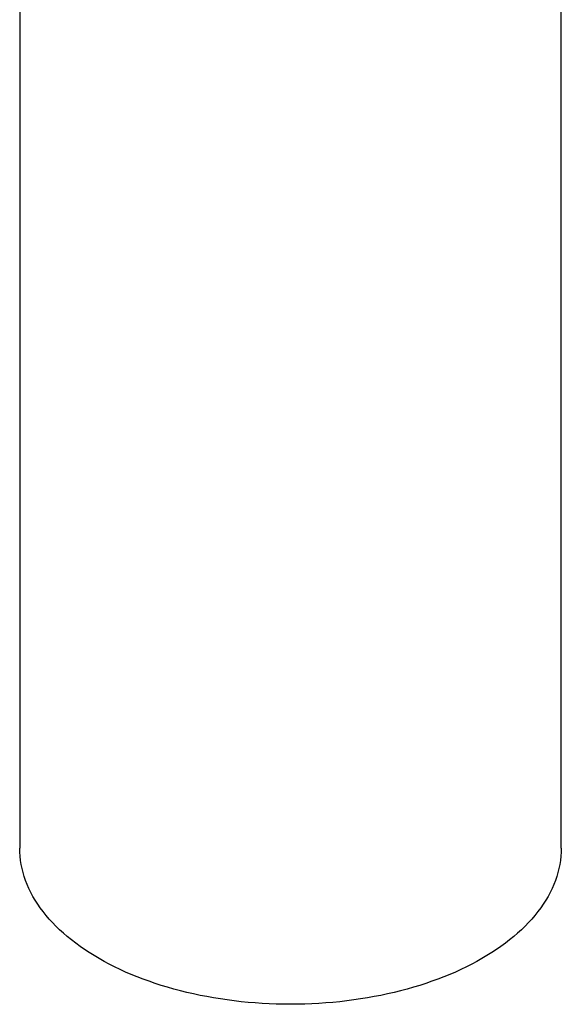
# Model space of a CAD drawing. Header units: millimetres. Extents: x 8 to 623, y 12 to 616.
# Tile 4 of 48: x 559 to 606, y 91 to 175. Entities that reach past the tile are written whole.
import ezdxf

# ---------------------------------------------------------------- set-up
doc = ezdxf.new("R2010")
doc.units = ezdxf.units.MM

msp = doc.modelspace()

# ---------------------------------------------------------------- linework, layer by layer
at = {"color": 7, "linetype": 'Continuous', "lineweight": 30}
for p, q in [((605.956, 104.011), (605.956, 287.733)), ((559.456, 215.114), (559.456, 104.011))]:
    msp.add_line(p, q, dxfattribs=at)
at = {"color": 7, "linetype": 'Continuous', "lineweight": 30, "flags": 128}
for points in [[(566.266, 94.52), (565.841, 94.772), (565.428, 95.03), (565.027, 95.294), (564.637, 95.564), (564.261, 95.84), (563.896, 96.122), (563.545, 96.409), (563.207, 96.701), (562.882, 96.998), (562.571, 97.3), (562.274, 97.607), (561.99, 97.918), (561.721, 98.233), (561.466, 98.552), (561.226, 98.875), (561, 99.201), (560.79, 99.531), (560.594, 99.863), (560.413, 100.199), (560.248, 100.537), (560.098, 100.878), (559.964, 101.22), (559.845, 101.565), (559.742, 101.911), (559.655, 102.259), (559.583, 102.608), (559.528, 102.958), (559.488, 103.308), (559.464, 103.66), (559.456, 104.011)], [(605.956, 104.011), (605.948, 103.66), (605.924, 103.308), (605.884, 102.958), (605.829, 102.608), (605.757, 102.259), (605.67, 101.911), (605.567, 101.565), (605.448, 101.22), (605.314, 100.878), (605.164, 100.537), (604.999, 100.199), (604.818, 99.863), (604.622, 99.531), (604.412, 99.201), (604.186, 98.875), (603.946, 98.552), (603.691, 98.233), (603.422, 97.918), (603.139, 97.607), (602.841, 97.3), (602.53, 96.998), (602.205, 96.701), (601.867, 96.409), (601.516, 96.122), (601.152, 95.84), (600.775, 95.564), (600.385, 95.294), (599.984, 95.03), (599.571, 94.772), (599.146, 94.52), (598.71, 94.275), (598.263, 94.036), (597.806, 93.805), (597.338, 93.58), (596.86, 93.363), (596.372, 93.152), (595.875, 92.95), (595.369, 92.754), (594.854, 92.567), (594.331, 92.387), (593.8, 92.216), (593.261, 92.052), (592.715, 91.896), (592.163, 91.749), (591.603, 91.611), (591.038, 91.48), (590.467, 91.359), (589.891, 91.246), (589.309, 91.142), (588.724, 91.046), (588.134, 90.96), (587.54, 90.882), (586.943, 90.814), (586.343, 90.754), (585.741, 90.704), (585.136, 90.663), (584.53, 90.63), (583.923, 90.607), (583.315, 90.594), (582.706, 90.589), (582.097, 90.594), (581.489, 90.607), (580.882, 90.63), (580.276, 90.663), (579.671, 90.704), (579.069, 90.754), (578.469, 90.814), (577.872, 90.882), (577.278, 90.96), (576.689, 91.046), (576.103, 91.142), (575.521, 91.246), (574.945, 91.359), (574.374, 91.48), (573.809, 91.611), (573.249, 91.749), (572.697, 91.896), (572.151, 92.052), (571.612, 92.216), (571.081, 92.387), (570.558, 92.567), (570.043, 92.754), (569.537, 92.95), (569.04, 93.152), (568.552, 93.363), (568.074, 93.58), (567.606, 93.805), (567.149, 94.036), (566.702, 94.275), (566.266, 94.52)]]:
    msp.add_lwpolyline(points, dxfattribs=at)

doc.saveas('drawing.dxf')
